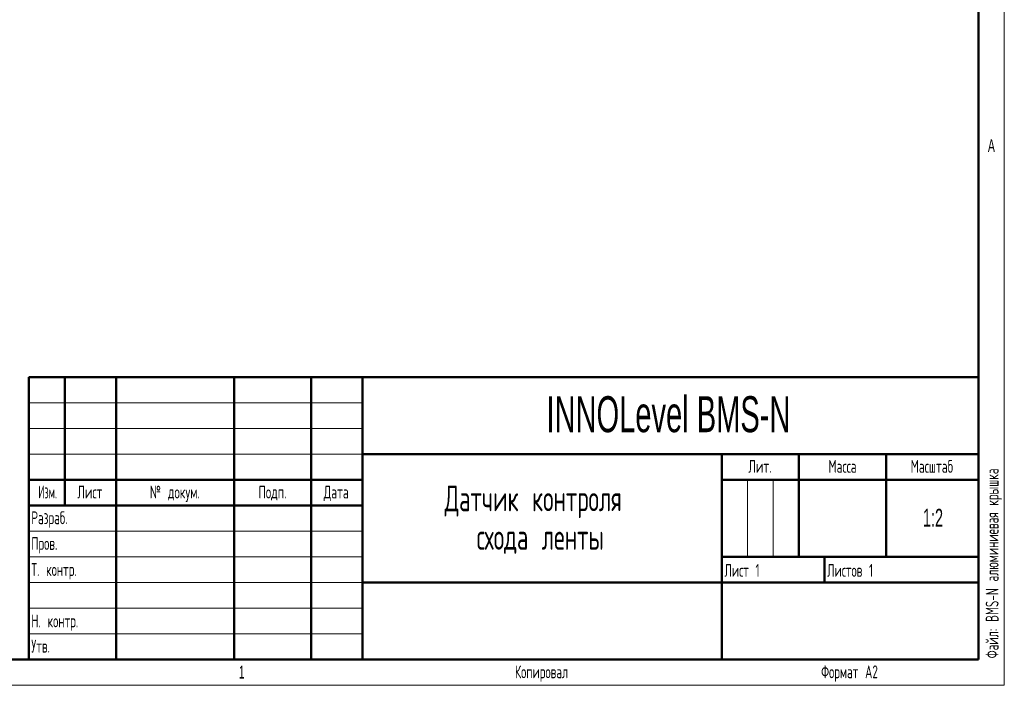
# Model space of a CAD drawing. Header units: millimetres. Extents: x 0 to 594, y 0 to 420.
# Tile 6 of 14: x 402 to 594, y 0 to 130. Entities that reach past the tile are written whole.
import ezdxf

# ---------------------------------------------------------------- set-up
doc = ezdxf.new("R2010")
doc.units = ezdxf.units.MM
doc.layers.add('ОСЕВЫЕ', color=7, linetype='Continuous')
doc.layers.add('ОСНОВНОЙ', color=7, linetype='Continuous', lineweight=25)
doc.styles.add('SLDTEXTSTYLE1', font='TXT', dxfattribs={"width": 0.605, "bigfont": 'bigfont'})
doc.styles.add('SLDTEXTSTYLE2', font='TXT', dxfattribs={"width": 0.605})
doc.styles.add('SLDTEXTSTYLE3', font='TXT', dxfattribs={"width": 0.620146, "bigfont": 'bigfont'})
doc.styles.add('SLDTEXTSTYLE4', font='TXT', dxfattribs={"width": 0.52792, "bigfont": 'bigfont'})

# ---------------------------------------------------------------- blocks, each defined once
blk = doc.blocks.new('SW_NOTE_0')
at = {"color": 0, "linetype": 'Continuous', "lineweight": 0, "char_height": 5, "attachment_point": 2, "style": 'SLDTEXTSTYLE1'}
for s, insert in [('Датчик контроля', (28.52, 6.43)), ('схода ленты', (29.9, -1.07))]:
    blk.add_mtext(s, dxfattribs=dict(at, insert=insert))

msp = doc.modelspace()

# ---------------------------------------------------------------- linework, layer by layer
at = {"color": 7, "linetype": 'Continuous', "lineweight": 50}
for p, q in [((589, 5), (589, 415)), ((404, 60), (589, 60)), ((404, 60), (404, 5)), ((411, 35), (411, 60)), ((421, 60), (421, 5)), ((444, 60), (444, 5)), ((459, 60), (459, 5)), ((469, 60), (469, 5)), ((469, 45), (589, 45)), ((539, 45), (539, 5)), ((554, 45), (554, 25)), ((571, 45), (571, 25)), ((404, 40), (469, 40)), ((539, 40), (589, 40)), ((404, 35), (469, 35)), ((539, 25), (589, 25)), ((559, 25), (559, 20)), ((469, 20), (589, 20)), ((20, 5), (589, 5))]:
    msp.add_line(p, q, dxfattribs=at)
at = {"color": 7, "linetype": 'Continuous', "lineweight": 18}
for p, q in [((404, 55), (469, 55)), ((404, 50), (469, 50)), ((404, 45), (469, 45)), ((544, 40), (544, 25)), ((549, 40), (549, 25)), ((404, 30), (469, 30)), ((404, 25), (469, 25)), ((404, 20), (469, 20)), ((404, 15), (469, 15)), ((404, 10), (469, 10))]:
    msp.add_line(p, q, dxfattribs=at)
at = {"layer": 'ОСЕВЫЕ', "lineweight": 18}
for p in [(594, 420), (0, 0)]:
    msp.add_line(p, (594, 0), dxfattribs=at)
at = {"layer": 'ОСНОВНОЙ', "linetype": 'Continuous', "lineweight": 18}
for p, q in [((589, 415), (589, 5)), ((589, 5), (20, 5))]:
    msp.add_line(p, q, dxfattribs=at)

# ---------------------------------------------------------------- block references
at = {"color": 7, "linetype": 'Continuous', "lineweight": 0}
msp.add_blockref('SW_NOTE_0', (473.722226, 32.45234), dxfattribs=at)

# ---------------------------------------------------------------- texts
at = {"color": 7, "linetype": 'Continuous', "lineweight": 0, "insert": (590.380979, 5.25), "char_height": 2.5, "attachment_point": 1, "rotation": 90, "style": 'SLDTEXTSTYLE1'}
msp.add_mtext('Файл: BMS-N алюминиевая крышка', dxfattribs=at)
at = {"color": 7, "linetype": 'Continuous', "lineweight": 0}
for s, insert, char_height, attachment_point, style in [('INNOLevel BMS-N', (528.587418, 56.281267), 7, 2, 'SLDTEXTSTYLE2'), ('Масштаб', (579.893613, 43.869021), 2.5, 2, 'SLDTEXTSTYLE3'), ('Лит.', (546.407863, 43.869021), 2.5, 2, 'SLDTEXTSTYLE3'), ('Масса', (562.491494, 43.869021), 2.5, 2, 'SLDTEXTSTYLE3'), ('Изм.', (407.680591, 38.869021), 2.5, 2, 'SLDTEXTSTYLE4'), ('Лист', (415.89785, 38.869021), 2.5, 2, 'SLDTEXTSTYLE3'), ('№ докум.', (432.46046, 38.869021), 2.5, 2, 'SLDTEXTSTYLE3'), ('Подп.', (451.481559, 38.869021), 2.5, 2, 'SLDTEXTSTYLE3'), ('Дата', (463.885853, 38.869021), 2.5, 2, 'SLDTEXTSTYLE3'), ('Разраб.', (404.5, 33.869021), 2.5, 1, 'SLDTEXTSTYLE1'), ('1:2', (580.104818, 34.361391), 3.5, 2, 'SLDTEXTSTYLE2'), ('Пров.', (404.5, 28.869021), 2.5, 1, 'SLDTEXTSTYLE1'), ('Т. контр.', (404.5, 23.782366), 2.5, 1, 'SLDTEXTSTYLE1'), ('Лист 1', (539.5, 23.619021), 2.5, 1, 'SLDTEXTSTYLE1'), ('Листов 1', (559.5, 23.619021), 2.5, 1, 'SLDTEXTSTYLE1'), ('Н. контр.', (404.5, 13.782366), 2.5, 1, 'SLDTEXTSTYLE1'), ('Утв.', (404.5, 8.869021), 2.5, 1, 'SLDTEXTSTYLE1'), ('Копировал', (503.865669, 3.869021), 2.5, 2, 'SLDTEXTSTYLE1'), ('Формат А2', (563.848742, 3.869021), 2.5, 2, 'SLDTEXTSTYLE1')]:
    msp.add_mtext(s, dxfattribs=dict(at, insert=insert, char_height=char_height, attachment_point=attachment_point, style=style))
at = {"layer": 'ОСНОВНОЙ', "char_height": 2.5, "attachment_point": 2, "style": 'SLDTEXTSTYLE2'}
for s, insert in [('A', (591.486979, 106.323442)), ('1', (445.482639, 3.823442))]:
    msp.add_mtext(s, dxfattribs=dict(at, insert=insert))

doc.saveas('drawing.dxf')
